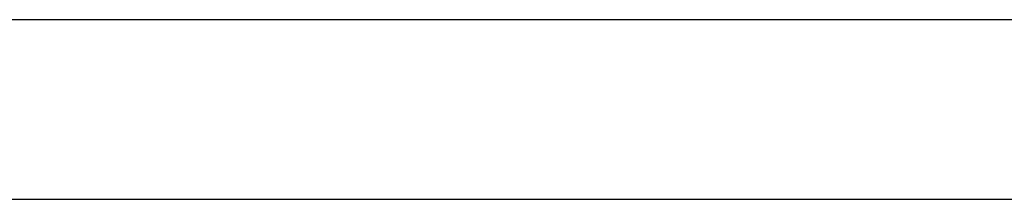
# Model space of a CAD drawing. Header units: metres. Extents: x 397.7 to 427.5, y 12.7 to 28.4.
# Tile 57 of 142: x 407.743 to 408.291, y 25.829 to 25.929. Entities that reach past the tile are written whole.
import ezdxf

# ---------------------------------------------------------------- set-up
doc = ezdxf.new("R2010")
doc.units = ezdxf.units.M
doc.layers.add('A-WALL-____-MCUT', color=7, linetype='Continuous', lineweight=25)
doc.layers.add('A-WALL-____-OTLN', color=7, linetype='Continuous', lineweight=25)

# ---------------------------------------------------------------- blocks, each defined once
blk = doc.blocks.new('Family - Evans P2-153089-05_CLI_AIRE_P2')
at = {"layer": 'A-WALL-____-MCUT', "color": 253, "true_color": 0xaaaaaa}
for p, q in [((2.75439, 0.1), (0, 0.1)), ((0, 0), (2.75439, 0))]:
    blk.add_line(p, q, dxfattribs=at)
at = {"layer": 'A-WALL-____-OTLN', "color": 253, "true_color": 0xaaaaaa}
for p, q in [((2.75439, 0.1), (0, 0.1)), ((0, 0), (2.75439, 0))]:
    blk.add_line(p, q, dxfattribs=at)
at = {"layer": 'A-WALL-____-OTLN', "color": 253, "lineweight": 18, "true_color": 0xaaaaaa}
blk.add_line((0, 0), (2.75439, 0), dxfattribs=at)
blk = doc.blocks.new('LONDR55-XX_ZZ-ARQ-CAA-M3D-Londres55_ifc-1-05_CLI_AIRE_P2')
at = {"layer": 'A-WALL-____-OTLN', "color": 253, "lineweight": 18, "true_color": 0xaaaaaa}
blk.add_blockref('Family - Evans P2-153089-05_CLI_AIRE_P2', (406.31097, 25.82946), dxfattribs=at)

msp = doc.modelspace()

# ---------------------------------------------------------------- block references
at = {"lineweight": 5}
msp.add_blockref('LONDR55-XX_ZZ-ARQ-CAA-M3D-Londres55_ifc-1-05_CLI_AIRE_P2', (0, 0), dxfattribs=at)

doc.saveas('drawing.dxf')
